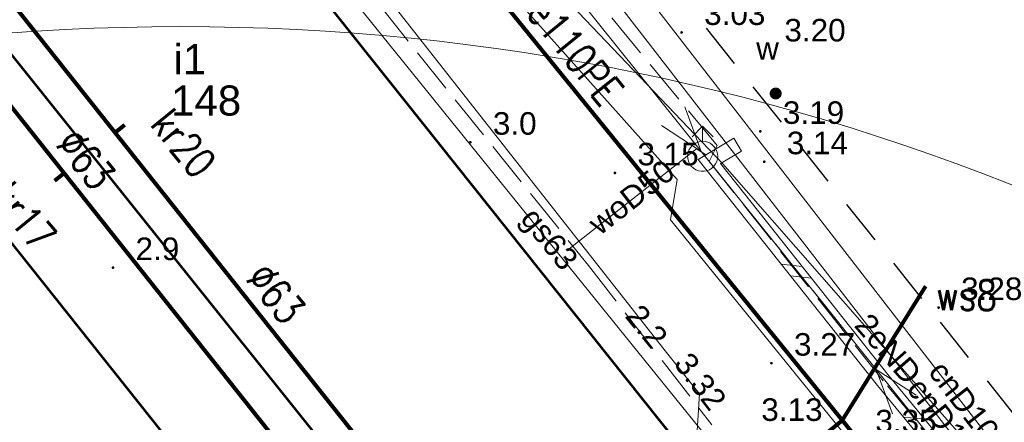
# Model space of a CAD drawing. Extents: x 5474185 to 5474933, y 5916077 to 5916824.
# Tile 166 of 256: x 5474613 to 5474646, y 5916372 to 5916385. Entities that reach past the tile are written whole.
import ezdxf
from ezdxf.enums import TextEntityAlignment as Align

# ---------------------------------------------------------------- set-up
doc = ezdxf.new("R2010")
doc.units = 0
doc.linetypes.add('PRZER3-1', pattern=[2, 1.5, -0.5])
doc.linetypes.add('PRZER3-2', pattern=[2.5, 1.5, -1])
for name, color, linetype, lineweight in [('GESBZO', 253, 'CONTINUOUS', 50), ('GESBZO_O', 253, 'CONTINUOUS', 50), ('GSLDSO', 253, 'CONTINUOUS', 18), ('GSPWPN', 253, 'CONTINUOUS', 13), ('GSPWPN_O', 253, 'CONTINUOUS', 13), ('GSPWPS', 253, 'CONTINUOUS', 13), ('GSPWPS_O', 253, 'CONTINUOUS', 13), ('GSSKOA', 253, 'CONTINUOUS', 18), ('GULCPR', 254, 'CONTINUOUS', 18), ('GULCPR_O', 254, 'CONTINUOUS', 18), ('GULEPR', 254, 'CONTINUOUS', 18), ('GULEPR_O', 254, 'CONTINUOUS', 18), ('GULGPR', 254, 'CONTINUOUS', 18), ('GULGPR_O', 254, 'CONTINUOUS', 18), ('GULTPR', 254, 'CONTINUOUS', 18), ('GULWPR', 7, 'CONTINUOUS', 18), ('GULWPR_O', 254, 'CONTINUOUS', 18), ('GUPPRZ_O', 40, 'CONTINUOUS', 18), ('GUPWDT', 253, 'CONTINUOUS', 18), ('GUPWZA', 253, 'CONTINUOUS', 18), ('GUPWZA_O', 253, 'CONTINUOUS', 18), ('IS HP zasięg', 251, 'CONTINUOUS', 20), ('IS opis', 7, 'CONTINUOUS', 20)]:
    doc.layers.add(name, color=color, linetype=linetype, lineweight=lineweight)
doc.layers.add('I-SCIANA', color=12, linetype='CONTINUOUS')
doc.layers.add('is SZKLARNIA KRANY', color=5, linetype='CONTINUOUS')
doc.styles.add('Arial', font='arial.ttf')
doc.styles.get("Standard").update_dxf_attribs({"font": 'simplex.shx'})

msp = doc.modelspace()

# ---------------------------------------------------------------- hatches: boundary and pattern name
at = {"layer": 'GSPWPN'}
for points in [[(5474627.95, 5916380.965), (5474627.938353, 5916380.966533), (5474627.9275, 5916380.971029), (5474627.91818, 5916380.97818), (5474627.911029, 5916380.9875), (5474627.906533, 5916380.998353), (5474627.905, 5916381.01), (5474627.906533, 5916381.021647), (5474627.911029, 5916381.0325), (5474627.91818, 5916381.04182), (5474627.9275, 5916381.048971), (5474627.938353, 5916381.053467), (5474627.95, 5916381.055), (5474627.961647, 5916381.053467), (5474627.9725, 5916381.048971), (5474627.98182, 5916381.04182), (5474627.988971, 5916381.0325), (5474627.993467, 5916381.021647), (5474627.995, 5916381.01), (5474627.993467, 5916380.998353), (5474627.988971, 5916380.9875), (5474627.98182, 5916380.97818), (5474627.9725, 5916380.971029), (5474627.961647, 5916380.966533)], [(5474616.06, 5916376.795), (5474616.048353, 5916376.796533), (5474616.0375, 5916376.801029), (5474616.02818, 5916376.80818), (5474616.021029, 5916376.8175), (5474616.016533, 5916376.828353), (5474616.015, 5916376.84), (5474616.016533, 5916376.851647), (5474616.021029, 5916376.8625), (5474616.02818, 5916376.87182), (5474616.0375, 5916376.878971), (5474616.048353, 5916376.883467), (5474616.06, 5916376.885), (5474616.071647, 5916376.883467), (5474616.0825, 5916376.878971), (5474616.09182, 5916376.87182), (5474616.098971, 5916376.8625), (5474616.103467, 5916376.851647), (5474616.105, 5916376.84), (5474616.103467, 5916376.828353), (5474616.098971, 5916376.8175), (5474616.09182, 5916376.80818), (5474616.0825, 5916376.801029), (5474616.071647, 5916376.796533)]]:
    msp.add_hatch(color=256, dxfattribs=at).paths.add_polyline_path(points)
at = {"layer": 'GSPWPS'}
for points in [[(5474634.98, 5916384.615), (5474634.968353, 5916384.616533), (5474634.9575, 5916384.621029), (5474634.94818, 5916384.62818), (5474634.941029, 5916384.6375), (5474634.936533, 5916384.648353), (5474634.935, 5916384.66), (5474634.936533, 5916384.671647), (5474634.941029, 5916384.6825), (5474634.94818, 5916384.69182), (5474634.9575, 5916384.698971), (5474634.968353, 5916384.703467), (5474634.98, 5916384.705), (5474634.991647, 5916384.703467), (5474635.0025, 5916384.698971), (5474635.01182, 5916384.69182), (5474635.018971, 5916384.6825), (5474635.023467, 5916384.671647), (5474635.025, 5916384.66), (5474635.023467, 5916384.648353), (5474635.018971, 5916384.6375), (5474635.01182, 5916384.62818), (5474635.0025, 5916384.621029), (5474634.991647, 5916384.616533)], [(5474637.6, 5916381.325), (5474637.588353, 5916381.326533), (5474637.5775, 5916381.331029), (5474637.56818, 5916381.33818), (5474637.561029, 5916381.3475), (5474637.556533, 5916381.358353), (5474637.555, 5916381.37), (5474637.556533, 5916381.381647), (5474637.561029, 5916381.3925), (5474637.56818, 5916381.40182), (5474637.5775, 5916381.408971), (5474637.588353, 5916381.413467), (5474637.6, 5916381.415), (5474637.611647, 5916381.413467), (5474637.6225, 5916381.408971), (5474637.63182, 5916381.40182), (5474637.638971, 5916381.3925), (5474637.643467, 5916381.381647), (5474637.645, 5916381.37), (5474637.643467, 5916381.358353), (5474637.638971, 5916381.3475), (5474637.63182, 5916381.33818), (5474637.6225, 5916381.331029), (5474637.611647, 5916381.326533)], [(5474637.73, 5916380.315), (5474637.718353, 5916380.316533), (5474637.7075, 5916380.321029), (5474637.69818, 5916380.32818), (5474637.691029, 5916380.3375), (5474637.686533, 5916380.348353), (5474637.685, 5916380.36), (5474637.686533, 5916380.371647), (5474637.691029, 5916380.3825), (5474637.69818, 5916380.39182), (5474637.7075, 5916380.398971), (5474637.718353, 5916380.403467), (5474637.73, 5916380.405), (5474637.741647, 5916380.403467), (5474637.7525, 5916380.398971), (5474637.76182, 5916380.39182), (5474637.768971, 5916380.3825), (5474637.773467, 5916380.371647), (5474637.775, 5916380.36), (5474637.773467, 5916380.348353), (5474637.768971, 5916380.3375), (5474637.76182, 5916380.32818), (5474637.7525, 5916380.321029), (5474637.741647, 5916380.316533)], [(5474632.76, 5916379.945), (5474632.748353, 5916379.946533), (5474632.7375, 5916379.951029), (5474632.72818, 5916379.95818), (5474632.721029, 5916379.9675), (5474632.716533, 5916379.978353), (5474632.715, 5916379.99), (5474632.716533, 5916380.001647), (5474632.721029, 5916380.0125), (5474632.72818, 5916380.02182), (5474632.7375, 5916380.028971), (5474632.748353, 5916380.033467), (5474632.76, 5916380.035), (5474632.771647, 5916380.033467), (5474632.7825, 5916380.028971), (5474632.79182, 5916380.02182), (5474632.798971, 5916380.0125), (5474632.803467, 5916380.001647), (5474632.805, 5916379.99), (5474632.803467, 5916379.978353), (5474632.798971, 5916379.9675), (5474632.79182, 5916379.95818), (5474632.7825, 5916379.951029), (5474632.771647, 5916379.946533)], [(5474643.53, 5916375.465), (5474643.518353, 5916375.466533), (5474643.5075, 5916375.471029), (5474643.49818, 5916375.47818), (5474643.491029, 5916375.4875), (5474643.486533, 5916375.498353), (5474643.485, 5916375.51), (5474643.486533, 5916375.521647), (5474643.491029, 5916375.5325), (5474643.49818, 5916375.54182), (5474643.5075, 5916375.548971), (5474643.518353, 5916375.553467), (5474643.53, 5916375.555), (5474643.541647, 5916375.553467), (5474643.5525, 5916375.548971), (5474643.56182, 5916375.54182), (5474643.568971, 5916375.5325), (5474643.573467, 5916375.521647), (5474643.575, 5916375.51), (5474643.573467, 5916375.498353), (5474643.568971, 5916375.4875), (5474643.56182, 5916375.47818), (5474643.5525, 5916375.471029), (5474643.541647, 5916375.466533)], [(5474637.97, 5916373.615), (5474637.958353, 5916373.616533), (5474637.9475, 5916373.621029), (5474637.93818, 5916373.62818), (5474637.931029, 5916373.6375), (5474637.926533, 5916373.648353), (5474637.925, 5916373.66), (5474637.926533, 5916373.671647), (5474637.931029, 5916373.6825), (5474637.93818, 5916373.69182), (5474637.9475, 5916373.698971), (5474637.958353, 5916373.703467), (5474637.97, 5916373.705), (5474637.981647, 5916373.703467), (5474637.9925, 5916373.698971), (5474638.00182, 5916373.69182), (5474638.008971, 5916373.6825), (5474638.013467, 5916373.671647), (5474638.015, 5916373.66), (5474638.013467, 5916373.648353), (5474638.008971, 5916373.6375), (5474638.00182, 5916373.62818), (5474637.9925, 5916373.621029), (5474637.981647, 5916373.616533)]]:
    msp.add_hatch(color=256, dxfattribs=at).paths.add_polyline_path(points)
at = {"layer": 'GUPWZA'}
msp.add_hatch(color=256, dxfattribs=at).paths.add_polyline_path([(5474638.098022, 5916382.43036), (5474638.046759, 5916382.440262), (5474637.999806, 5916382.463095), (5474637.960363, 5916382.497303), (5474637.931117, 5916382.540553), (5474637.914061, 5916382.589899), (5474637.91036, 5916382.641978), (5474637.920262, 5916382.693241), (5474637.943095, 5916382.740194), (5474637.977303, 5916382.779637), (5474638.020553, 5916382.808883), (5474638.069899, 5916382.825939), (5474638.121978, 5916382.82964), (5474638.173241, 5916382.819738), (5474638.220194, 5916382.796905), (5474638.259637, 5916382.762697), (5474638.288883, 5916382.719447), (5474638.305939, 5916382.670101), (5474638.30964, 5916382.618022), (5474638.299738, 5916382.566759), (5474638.276905, 5916382.519806), (5474638.242697, 5916382.480363), (5474638.199447, 5916382.451117), (5474638.150101, 5916382.434061)])

# ---------------------------------------------------------------- linework, layer by layer
at = {"layer": 'GESBZO', "linetype": 'Continuous', "lineweight": 53}
for p, q in [((5474610.88, 5916401.1, 10.18), (5474634.8, 5916371.06, 10.18)), ((5474627.58, 5916365.33, 10.18), (5474603.52, 5916395.37, 10.18)), ((5474600.45, 5916393.02, 10.18), (5474624.88, 5916362.32, 10.18))]:
    msp.add_line(p, q, dxfattribs=at)
at = {"layer": 'GSLDSO', "linetype": 'Continuous', "lineweight": 13}
for p, q in [((5474636.723047, 5916381.145367, 10.18), (5474635.525725, 5916380.439577, 10.18)), ((5474636.976953, 5916380.714633, 10.18), (5474636.274275, 5916380.300423, 10.18)), ((5474635.525725, 5916380.439577, 10.18), (5474641.495795, 5916372.912547, 10.18)), ((5474636.274275, 5916380.300423, 10.18), (5474641.884205, 5916373.227453, 10.18)), ((5474641.884205, 5916373.227453, 10.18), (5474644.252496, 5916370.369516, 10.18)), ((5474641.495795, 5916372.912547, 10.18), (5474643.867504, 5916370.050484, 10.18))]:
    msp.add_line(p, q, dxfattribs=at)
at = {"layer": 'GSLDSO', "elevation": 10.18, "flags": 128}
for points in [[(5474636.976953, 5916380.714633), (5474636.723047, 5916381.145367)], [(5474638.288421, 5916376.956385), (5474638.99087, 5916376.875354)], [(5474638.288421, 5916376.956385), (5474638.99087, 5916376.875354)], [(5474638.59913, 5916376.564646), (5474639.301579, 5916376.483615)], [(5474638.59913, 5916376.564646), (5474639.301579, 5916376.483615)], [(5474642.363472, 5916371.865476), (5474643.067496, 5916371.799516)], [(5474642.363472, 5916371.865476), (5474643.067496, 5916371.799516)]]:
    msp.add_lwpolyline(points, dxfattribs=at)
at = {"layer": 'GSSKOA', "linetype": 'PRZER3-1', "lineweight": 13}
for p, q in [((5474622.44, 5916388.66, 10.18), (5474631.88, 5916376.91, 10.18)), ((5474636.16, 5916380.9, 10.18), (5474629.99, 5916388.38, 10.18)), ((5474636.16, 5916380.9, 10.18), (5474629.99, 5916388.38, 10.18)), ((5474635.9, 5916380.37, 10.18), (5474636.16, 5916380.9, 10.18)), ((5474635.9, 5916380.37, 10.18), (5474636.16, 5916380.9, 10.18)), ((5474644.06, 5916370.21, 10.18), (5474635.9, 5916380.37, 10.18)), ((5474641.69, 5916373.07, 10.18), (5474635.9, 5916380.37, 10.18)), ((5474631.88, 5916376.91, 10.18), (5474635.99, 5916371.61, 10.18)), ((5474644.06, 5916370.21, 10.18), (5474641.69, 5916373.07, 10.18))]:
    msp.add_line(p, q, dxfattribs=at)
at = {"layer": 'GULCPR', "linetype": 'Continuous', "lineweight": 13}
for p, q in [((5474659.27, 5916353.06, 10.14), (5474629.72, 5916391.17, 10.14)), ((5474658.55, 5916352.49, 10.14), (5474629, 5916390.61, 10.14))]:
    msp.add_line(p, q, dxfattribs=at)
at = {"layer": 'GULEPR', "linetype": 'Continuous', "lineweight": 13}
for p, q in [((5474651.31, 5916361.17, 10.14), (5474625.78, 5916392.99, 10.14)), ((5474636.34, 5916380.3, 10.14), (5474629.44, 5916387.55, 10.14)), ((5474647.25, 5916367.87, 10.14), (5474636.34, 5916380.3, 10.14))]:
    msp.add_line(p, q, dxfattribs=at)
at = {"layer": 'GULEPR', "elevation": 10.14, "flags": 128}
for points in [[(5474634.307665, 5916381.562339), (5474635.636357, 5916380.705265), (5474635.087648, 5916382.18814)], [(5474642.782335, 5916372.597661), (5474641.453643, 5916373.454735), (5474642.002352, 5916371.97186)]]:
    msp.add_lwpolyline(points, dxfattribs=at)
at = {"layer": 'GULGPR', "linetype": 'Continuous', "lineweight": 13}
msp.add_line((5474642.7, 5916362.71, 10.14), (5474618.35, 5916392.79, 10.14), dxfattribs=at)
at = {"layer": 'GULTPR', "linetype": 'Continuous', "lineweight": 13}
for p, q in [((5474634.48, 5916374.02, 10.14), (5474614.87, 5916398.94, 10.14)), ((5474635.58, 5916372.64, 10.14), (5474634.48, 5916374.02, 10.14)), ((5474635.49, 5916371.23, 10.14), (5474635.58, 5916372.64, 10.14))]:
    msp.add_line(p, q, dxfattribs=at)
at = {"layer": 'GULWPR', "linetype": 'Continuous', "lineweight": 13}
for p, q in [((5474634.83, 5916379.77, 10.14), (5474628.53, 5916386.83, 10.14)), ((5474631.24, 5916377.46, 10.14), (5474635.48, 5916380.79, 10.14)), ((5474635.48, 5916380.79, 10.14), (5474635.81, 5916380.58, 10.14)), ((5474634.61, 5916378.43, 10.14), (5474634.83, 5916379.77, 10.14)), ((5474640.9, 5916370.68, 10.14), (5474634.61, 5916378.43, 10.14))]:
    msp.add_line(p, q, dxfattribs=at)
at = {"layer": 'GUPWDT', "elevation": 10.16, "flags": 128}
for points in [[(5474635.326447, 5916381.186447), (5474635.68, 5916381.54), (5474636.033553, 5916381.186447)], [(5474635.68, 5916381.04), (5474635.68, 5916381.54)]]:
    msp.add_lwpolyline(points, dxfattribs=at)
msp.add_lwpolyline([(5474635.68, 5916381.04), (5474635.766824, 5916381.032404), (5474635.85101, 5916381.009846), (5474635.93, 5916380.973013), (5474636.001394, 5916380.923022), (5474636.063022, 5916380.861394), (5474636.113013, 5916380.79), (5474636.149846, 5916380.71101), (5474636.172404, 5916380.626824), (5474636.18, 5916380.54), (5474636.172404, 5916380.453176), (5474636.149846, 5916380.36899), (5474636.113013, 5916380.29), (5474636.057875, 5916380.21257), (5474635.989079, 5916380.146973), (5474635.909113, 5916380.095582), (5474635.820866, 5916380.060254), (5474635.727528, 5916380.042264), (5474635.632472, 5916380.042264), (5474635.539134, 5916380.060254), (5474635.450887, 5916380.095582), (5474635.370921, 5916380.146973), (5474635.302125, 5916380.21257), (5474635.246987, 5916380.29), (5474635.2075, 5916380.376466), (5474635.185089, 5916380.468843), (5474635.180566, 5916380.563791), (5474635.194094, 5916380.657879), (5474635.225184, 5916380.747708), (5474635.272712, 5916380.830028), (5474635.33496, 5916380.901867), (5474635.40968, 5916380.960627), (5474635.494169, 5916381.004184), (5474635.585374, 5916381.030964), (5474635.68, 5916381.04)], close=True, dxfattribs=at)
at = {"layer": 'I-SCIANA', "linetype": 'PRZER3-2', "elevation": 10.18}
msp.add_lwpolyline([(5474634.646984, 5916416.030614), (5474660.502339, 5916383.565876), (5474646.088164, 5916371.897258), (5474620.158953, 5916404.454732)], close=True, dxfattribs=at)
msp.add_lwpolyline([(5474634.646984, 5916416.030614), (5474660.502339, 5916383.565876), (5474646.088164, 5916371.897258), (5474620.158953, 5916404.454732)], close=True, dxfattribs=at)
at = {"layer": 'IS HP zasięg', "lineweight": 15, "ltscale": 0.7}
msp.add_circle((5474657.383907, 5916363.309527, 10.18), 75, dxfattribs=at)
at = {"layer": 'IS HP zasięg', "lineweight": 20, "ltscale": 0.7}
msp.add_circle((5474618.317819, 5916309.855134, 10.16), 75, dxfattribs=at)
at = {"layer": 'IS opis', "lineweight": 80, "ltscale": 0.7}
msp.add_line((5474640.331085, 5916371.768233), (5474643.110407, 5916376.225642, 10.14), dxfattribs=at)
at = {"layer": 'is SZKLARNIA KRANY', "lineweight": 80, "ltscale": 0.7}
for p, q in [((5474583.151718, 5916442.169964, 10.14), (5474646.361388, 5916364.33788, 10.14)), ((5474604.293132, 5916396.239472), (5474630.247326, 5916363.554042)), ((5474602.574402, 5916394.912019), (5474628.563611, 5916362.182494)), ((5474616.131316, 5916381.330388, -0.010287), (5474616.449223, 5916381.582826, 10.169713)), ((5474614.431404, 5916379.980556, -0.010287), (5474614.113497, 5916379.728119, 10.169713)), ((5474600.479475, 5916339.305266), (5474640.328617, 5916371.766223))]:
    msp.add_line(p, q, dxfattribs=at)

# ---------------------------------------------------------------- texts
at = {"layer": 'GESBZO_O', "linetype": 'Continuous', "lineweight": 0, "style": 'Arial'}
msp.add_text('i1', height=1, dxfattribs=at).set_placement((5474619.16, 5916383.272145, 10.8), align=Align.RIGHT)
msp.add_text('148', height=1, dxfattribs=at).set_placement((5474619.16, 5916381.897145, 10.8), align=Align.CENTER)
at = {"layer": 'GSPWPN_O', "linetype": 'Continuous', "lineweight": 0, "style": 'Arial'}
for s, p in [('3.0', (5474628.7, 5916381.26, 10.8)), ('2.9', (5474616.81, 5916377.09, 10.8))]:
    msp.add_text(s, height=0.75, dxfattribs=at).set_placement(p)
at = {"layer": 'GSPWPS_O', "linetype": 'Continuous', "lineweight": 0, "style": 'Arial'}
for s, p in [('3.03', (5474635.73, 5916384.91, 10.8)), ('3.19', (5474638.35, 5916381.62, 10.8)), ('3.14', (5474638.48, 5916380.61, 10.8)), ('3.15', (5474633.51, 5916380.24, 10.8)), ('3.28', (5474644.28, 5916375.76, 10.8)), ('3.27', (5474638.72, 5916373.91, 10.8))]:
    msp.add_text(s, height=0.75, dxfattribs=at).set_placement(p)
msp.add_text('3.32', height=0.75, rotation=307.18952, dxfattribs=at).set_placement((5474634.691605, 5916373.639753, 10.8))
at = {"layer": 'GULCPR_O', "linetype": 'Continuous', "lineweight": 0, "style": 'Arial'}
for rotation, p in [(307.789529, (5474644.263074, 5916371.935167, 10.8)), (307.782261, (5474643.543051, 5916371.370197, 10.8))]:
    msp.add_text('cnD100', height=0.75, rotation=rotation, dxfattribs=at).set_placement(p, align=Align.CENTER)
at = {"layer": 'GULEPR_O', "linetype": 'Continuous', "lineweight": 0, "style": 'Arial'}
msp.add_text('2eND', height=0.75, rotation=311.273922, dxfattribs=at).set_placement((5474641.574432, 5916373.891404, 10.8), align=Align.CENTER)
at = {"layer": 'GULGPR_O', "linetype": 'Continuous', "lineweight": 0, "style": 'Arial'}
msp.add_text('gs63', height=0.75, rotation=308.990443, dxfattribs=at).set_placement((5474630.296894, 5916377.565346, 10.8), align=Align.CENTER)
at = {"layer": 'GULWPR_O', "linetype": 'Continuous', "lineweight": 0, "style": 'Arial'}
msp.add_text('woD50', height=0.75, rotation=38.145285, dxfattribs=at).set_placement((5474633.541269, 5916378.894195, 10.8), align=Align.CENTER)
at = {"layer": 'GUPPRZ_O', "linetype": 'Continuous', "lineweight": 0, "style": 'Arial'}
for s, p in [('3.20', (5474638.400289, 5916384.361469, 10.8)), ('3.13', (5474637.631911, 5916371.739664, 10.8)), ('3.35', (5474641.424811, 5916371.359239, 10.8))]:
    msp.add_text(s, height=0.75, dxfattribs=at).set_placement(p)
msp.add_text('2.2', height=0.75, rotation=309.358782, dxfattribs=at).set_placement((5474633.067831, 5916375.214175, 10.8))
at = {"layer": 'GUPWZA_O', "linetype": 'Continuous', "lineweight": 0, "style": 'Arial'}
msp.add_text('w', height=0.75, dxfattribs=at).set_placement((5474638.218395, 5916383.758471, 10.8), align=Align.RIGHT)
at = {"layer": 'IS opis', "lineweight": 80, "ltscale": 0.7, "width": 0.8}
for s, rotation, p in [('de110PE', 308.9134609, (5474629.369788, 5916385.798793)), ('kr20', 309.1661268, (5474617.262212, 5916381.595892, 30.519426)), ('∅63', 309.1661268, (5474614.120255, 5916380.930785, 20.36)), ('kr17', 309.1661268, (5474611.95096, 5916379.164194, 30.519426)), ('∅63', 309.1661268, (5474620.440317, 5916376.463547, 20.36))]:
    msp.add_text(s, height=1, rotation=rotation, dxfattribs=at).set_placement(p)
msp.add_text('ws8', height=1, dxfattribs=at).set_placement((5474643.450407, 5916375.425642, 10.14))

doc.saveas('drawing.dxf')
